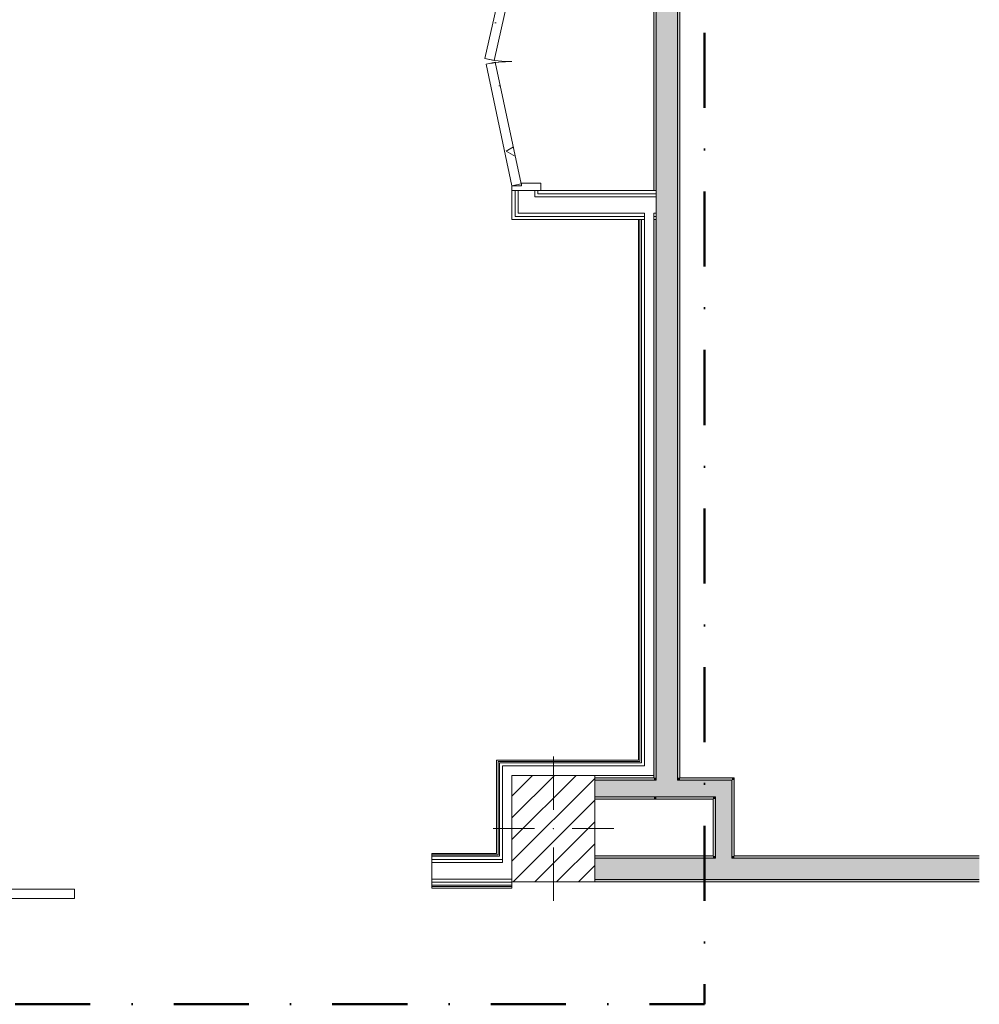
# Model space of a CAD drawing. Header units: millimetres. Extents: x -30280 to 19093, y -17757 to 4746.
# Tile 21 of 33: x 3747 to 7805, y -17757 to -13595. Entities that reach past the tile are written whole.
import ezdxf

# ---------------------------------------------------------------- set-up
doc = ezdxf.new("R2010")
doc.units = ezdxf.units.MM
doc.header["$MEASUREMENT"] = 0
doc.linetypes.add('Punto & Rayas', pattern=[670.277762, 317.5, -176.388889, 0, -176.388874])
doc.linetypes.add('Wipeout_Contour', pattern=[1000, 0, -1000])
for name, color, linetype, lineweight, true_color in [('01_2D_Ambit_Pluma_Nº__242', 7, 'Continuous', 50, 0xfb0013), ('12_FAÇ_Façana_Pluma_Nº__102', 7, 'Continuous', 5, 0xcccccc), ('12_FAÇ_Façana_Pluma_Nº__176', 7, 'Continuous', 15, 0x93a0c6), ('Nuevo_08_E_Envans secs_Pluma_Nº__78', 7, 'Continuous', 5, 0x00bb5e), ('Nuevo_12_FAÇ_Façana_Pluma_Nº__78', 7, 'Continuous', 5, 0x00bb5e), ('Nuevo_Puertas Archicad_Pluma_Nº__3', 7, 'Continuous', 5, 0xa4a4a4)]:
    doc.layers.add(name, color=color, linetype=linetype, lineweight=lineweight, true_color=true_color)
for name, color, linetype in [('10_ESTR_Pilars', 7, 'Continuous'), ('12_FAÇ_Façana', 7, 'Continuous'), ('Nuevo_08_E_Envans secs', 7, 'Continuous'), ('Nuevo_12_FAÇ_Façana', 7, 'Continuous'), ('Nuevo_Puertas Archicad', 7, 'Continuous')]:
    doc.layers.add(name, color=color, linetype=linetype)
for name, color, linetype, lineweight in [('10_ESTR_Pilars_Pluma_Nº__20', 1, 'Continuous', 5), ('10_ESTR_Pilars_Pluma_Nº__28', 7, 'Continuous', 20), ('10_ESTR_Pilars_Pluma_Nº__42', 8, 'Continuous', 25), ('12_FAÇ_Façana_Pluma_Nº__7', 7, 'Continuous', 5), ('Nuevo_08_E_Envans secs_Pluma_Nº__25', 5, 'Continuous', 5), ('Nuevo_12_FAÇ_Façana_Pluma_Nº__25', 5, 'Continuous', 5), ('Nuevo_Puertas Archicad_Pluma_Nº__1', 7, 'Continuous', 5), ('Nuevo_Puertas Archicad_Pluma_Nº__20', 1, 'Continuous', 5)]:
    doc.layers.add(name, color=color, linetype=linetype, lineweight=lineweight)
pattern_1 = [(0, (0, 0), (0, 779.42), [48.75, -401.25]), (0, (225, 389.7), (0, 779.42), [48.75, -401.25]), (60, (0, 0), (-675, 389.7), [48.75, -401.25]), (60, (450, 0), (-675, 389.7), [48.75, -401.25]), (120, (48.75, 0), (675, 389.7), [48.75, -401.25]), (120, (498.75, 0), (675, 389.7), [48.75, -401.25]), (0, (0, 75), (0, 150), [0, -150, 0, -225]), (45, (75, 75), (-106.066, 106.066), [0, -112.5, 0, -187.5])]

# ---------------------------------------------------------------- blocks, each defined once
blk = doc.blocks.new('Muro_46_1', base_point=(6428.9, -12439))
at = {"layer": '12_FAÇ_Façana_Pluma_Nº__102', "linetype": 'Continuous', "lineweight": 0, "true_color": 0xe5e5e5}
for points in [[(6526.7, -16809), (6528.9, -16807.2), (6528.9, -12439), (6438.9, -12439), (6438.9, -16809)], [(6441.1, -16879), (6526.7, -16809), (6438.9, -16809), (6438.9, -16879)], [(6528.9, -16809), (6526.7, -16809), (6441.1, -16879), (6528.9, -16879)], [(6528.9, -16807.2), (6526.7, -16809), (6528.9, -16809)]]:
    blk.add_hatch(color=254, dxfattribs=at).paths.add_polyline_path(points)
at = {"layer": '12_FAÇ_Façana_Pluma_Nº__176', "linetype": 'Continuous', "lineweight": 0, "true_color": 0x495063}
for points in [[(6438.9, -14317), (6438.9, -12439), (6428.9, -12439), (6428.9, -14317)], [(6538.9, -16799), (6538.9, -12439), (6528.9, -12439), (6528.9, -16799)], [(6438.9, -16799), (6438.9, -14439), (6428.9, -14439), (6428.9, -16799)], [(6438.9, -16809), (6438.9, -16799), (6428.9, -16799), (6428.9, -16809)], [(6538.9, -16799), (6528.9, -16807.2), (6528.9, -16809), (6538.9, -16809)], [(6528.9, -16807.2), (6538.9, -16799), (6528.9, -16799)], [(6428.9, -16879), (6428.9, -16889), (6438.9, -16880.8), (6438.9, -16879)], [(6428.9, -16889), (6438.9, -16889), (6438.9, -16880.8)]]:
    blk.add_hatch(color=251, dxfattribs=at).paths.add_polyline_path(points)
at = {"layer": '12_FAÇ_Façana_Pluma_Nº__7', "color": 7, "linetype": 'Continuous', "lineweight": 5}
for p, q in [((6438.9, -12439), (6438.9, -14317)), ((6528.9, -16807.2), (6528.9, -12439)), ((6438.9, -14330), (6438.9, -14317)), ((6438.9, -14343), (6438.9, -14330)), ((6438.9, -14413), (6438.9, -14343)), ((6438.9, -14426), (6438.9, -14413)), ((6438.9, -14439), (6438.9, -14426)), ((6438.9, -14439), (6438.9, -16809)), ((6438.9, -16809), (6428.9, -16809)), ((6528.9, -16809), (6528.9, -16807.2)), ((6528.9, -16809), (6538.9, -16809)), ((6428.9, -16879), (6438.9, -16879)), ((6438.9, -16879), (6441.1, -16879)), ((6441.1, -16879), (6528.9, -16879))]:
    blk.add_line(p, q, dxfattribs=at)
at = {"layer": '12_FAÇ_Façana_Pluma_Nº__7', "color": 7, "linetype": 'Continuous', "lineweight": 5, "flags": 128}
for points in [[(6428.9, -12439), (6428.9, -14317)], [(6538.9, -16799), (6538.9, -12439)], [(6428.9, -14439), (6428.9, -16799)], [(6428.9, -16889), (6438.9, -16889)]]:
    blk.add_lwpolyline(points, dxfattribs=at)
at = {"layer": 'Nuevo_12_FAÇ_Façana_Pluma_Nº__78', "color": 112, "linetype": 'Continuous', "lineweight": 5, "true_color": 0x00bb5e}
for p, q in [((6438.9, -14317), (6428.9, -14317)), ((6428.9, -14439), (6438.9, -14439))]:
    blk.add_line(p, q, dxfattribs=at)
blk = doc.blocks.new('Muro_47_1', base_point=(6428.9, -16889))
at = {"layer": '12_FAÇ_Façana_Pluma_Nº__102', "linetype": 'Continuous', "lineweight": 0, "true_color": 0xe5e5e5}
for points in [[(6528.9, -16809), (6528.9, -16879), (6688.9, -16879), (6688.9, -16809)], [(6688.9, -16879), (6758.9, -16879), (6758.9, -16809)], [(6688.9, -16809), (6688.9, -16879), (6758.9, -16809)]]:
    blk.add_hatch(color=254, dxfattribs=at).paths.add_polyline_path(points)
at = {"layer": '12_FAÇ_Façana_Pluma_Nº__176', "linetype": 'Continuous', "lineweight": 0, "true_color": 0x495063}
for points in [[(6758.9, -16799), (6538.9, -16799), (6538.9, -16809), (6758.9, -16809)], [(6758.9, -16809), (6768.9, -16809), (6768.9, -16799)], [(6758.9, -16799), (6758.9, -16809), (6768.9, -16799)], [(6438.9, -16879), (6438.9, -16880.8), (6441.1, -16879)], [(6678.9, -16879), (6441.1, -16879), (6438.9, -16880.8), (6438.9, -16889), (6678.9, -16889)], [(6678.9, -16889), (6688.9, -16889), (6688.9, -16879)], [(6678.9, -16879), (6678.9, -16889), (6688.9, -16879)]]:
    blk.add_hatch(color=251, dxfattribs=at).paths.add_polyline_path(points)
at = {"layer": '12_FAÇ_Façana_Pluma_Nº__7', "color": 7, "linetype": 'Continuous', "lineweight": 5}
for p, q in [((6528.9, -16809), (6538.9, -16809)), ((6688.9, -16809), (6538.9, -16809)), ((6758.9, -16809), (6688.9, -16809)), ((6758.9, -16879), (6758.9, -16809)), ((6438.9, -16879), (6441.1, -16879)), ((6441.1, -16879), (6528.9, -16879)), ((6528.9, -16879), (6688.9, -16879)), ((6688.9, -16889), (6688.9, -16879))]:
    blk.add_line(p, q, dxfattribs=at)
at = {"layer": '12_FAÇ_Façana_Pluma_Nº__7', "color": 7, "linetype": 'Continuous', "lineweight": 5, "flags": 128}
for points in [[(6768.9, -16799), (6538.9, -16799)], [(6768.9, -16799), (6768.9, -16809)], [(6438.9, -16889), (6678.9, -16889)]]:
    blk.add_lwpolyline(points, dxfattribs=at)
blk = doc.blocks.new('Muro_48_1', base_point=(6678.9, -16889))
at = {"layer": '12_FAÇ_Façana_Pluma_Nº__102', "linetype": 'Continuous', "lineweight": 0, "true_color": 0xe5e5e5}
for points in [[(6688.9, -16879), (6688.9, -17129), (6758.9, -17129), (6758.9, -16879)], [(6758.9, -17129), (6688.9, -17129), (6688.9, -17139), (6758.9, -17139)]]:
    blk.add_hatch(color=254, dxfattribs=at).paths.add_polyline_path(points)
at = {"layer": '12_FAÇ_Façana_Pluma_Nº__176', "linetype": 'Continuous', "lineweight": 0, "true_color": 0x495063}
for points in [[(6758.9, -16809), (6758.9, -17129), (6768.9, -17129), (6768.9, -16809)], [(6678.9, -16889), (6678.9, -17129), (6688.9, -17129), (6688.9, -16889)]]:
    blk.add_hatch(color=251, dxfattribs=at).paths.add_polyline_path(points)
at = {"layer": '12_FAÇ_Façana_Pluma_Nº__7', "color": 7, "linetype": 'Continuous', "lineweight": 5}
for p, q in [((6758.9, -16879), (6758.9, -16809)), ((6688.9, -16889), (6688.9, -16879)), ((6688.9, -16889), (6688.9, -17129)), ((6758.9, -17129), (6758.9, -16879)), ((6688.9, -17129), (6688.9, -17139)), ((6758.9, -17139), (6758.9, -17129))]:
    blk.add_line(p, q, dxfattribs=at)
at = {"layer": '12_FAÇ_Façana_Pluma_Nº__7', "color": 7, "linetype": 'Continuous', "lineweight": 5, "flags": 128}
for points in [[(6768.9, -17129), (6768.9, -16809)], [(6678.9, -16889), (6678.9, -17129)]]:
    blk.add_lwpolyline(points, dxfattribs=at)
blk = doc.blocks.new('Muro_49_1', base_point=(6428.9, -16889))
at = {"layer": '12_FAÇ_Façana_Pluma_Nº__102', "linetype": 'Continuous', "lineweight": 0, "true_color": 0xe5e5e5}
for points in [[(6428.9, -16809), (6178.9, -16809), (6178.9, -16879), (6428.9, -16879)], [(6438.9, -16879), (6438.9, -16809), (6428.9, -16809), (6428.9, -16879)]]:
    blk.add_hatch(color=254, dxfattribs=at).paths.add_polyline_path(points)
at = {"layer": '12_FAÇ_Façana_Pluma_Nº__176', "linetype": 'Continuous', "lineweight": 0, "true_color": 0x495063}
for points in [[(6428.9, -16799), (6178.9, -16799), (6178.9, -16809), (6428.9, -16809)], [(6178.9, -16889), (6428.9, -16889), (6428.9, -16879), (6178.9, -16879)]]:
    blk.add_hatch(color=251, dxfattribs=at).paths.add_polyline_path(points)
at = {"layer": '12_FAÇ_Façana_Pluma_Nº__7', "color": 7, "linetype": 'Continuous', "lineweight": 5}
for p, q in [((6428.9, -16809), (6178.9, -16809)), ((6438.9, -16809), (6428.9, -16809)), ((6178.9, -16879), (6428.9, -16879)), ((6428.9, -16879), (6438.9, -16879))]:
    blk.add_line(p, q, dxfattribs=at)
at = {"layer": '12_FAÇ_Façana_Pluma_Nº__7', "color": 7, "linetype": 'Continuous', "lineweight": 5, "flags": 128}
for points in [[(6428.9, -16799), (6178.9, -16799)], [(6178.9, -16889), (6428.9, -16889)]]:
    blk.add_lwpolyline(points, dxfattribs=at)
blk = doc.blocks.new('Muro_59_1', base_point=(5828.9, -17239))
at = {"layer": '12_FAÇ_Façana_Pluma_Nº__102', "linetype": 'Continuous', "lineweight": 0, "true_color": 0xe5e5e5}
for points in [[(6688.9, -17139), (6178.9, -17139), (6178.9, -17229), (6688.9, -17229)], [(6758.9, -17139), (6688.9, -17139), (6688.9, -17229), (6758.9, -17229)], [(6758.9, -17229), (7804.9, -17229), (7804.9, -17139), (6758.9, -17139)]]:
    blk.add_hatch(color=254, dxfattribs=at).paths.add_polyline_path(points)
at = {"layer": '12_FAÇ_Façana_Pluma_Nº__176', "linetype": 'Continuous', "lineweight": 0, "true_color": 0x495063}
for points in [[(6678.9, -17129), (6178.9, -17129), (6178.9, -17139), (6678.9, -17139)], [(6688.9, -17129), (6678.9, -17129), (6678.9, -17139), (6688.9, -17139)], [(6768.9, -17129), (6758.9, -17129), (6758.9, -17139), (6768.9, -17139)], [(6768.9, -17129), (6768.9, -17139), (7804.9, -17139), (7804.9, -17129)], [(6178.9, -17229), (6178.9, -17239), (7804.9, -17239), (7804.9, -17229)]]:
    blk.add_hatch(color=251, dxfattribs=at).paths.add_polyline_path(points)
at = {"layer": '12_FAÇ_Façana_Pluma_Nº__7', "color": 7, "linetype": 'Continuous', "lineweight": 5}
for p, q in [((6688.9, -17139), (6178.9, -17139)), ((6688.9, -17129), (6688.9, -17139)), ((6758.9, -17139), (6758.9, -17129)), ((7804.9, -17139), (6758.9, -17139)), ((6178.9, -17229), (6688.9, -17229)), ((6688.9, -17229), (6758.9, -17229)), ((6758.9, -17229), (7804.9, -17229))]:
    blk.add_line(p, q, dxfattribs=at)
at = {"layer": '12_FAÇ_Façana_Pluma_Nº__7', "color": 7, "linetype": 'Continuous', "lineweight": 5, "flags": 128}
for points in [[(6678.9, -17129), (6178.9, -17129)], [(7804.9, -17129), (6768.9, -17129)], [(6178.9, -17239), (7804.9, -17239)]]:
    blk.add_lwpolyline(points, dxfattribs=at)
blk = doc.blocks.new('Puerta Corredera Exterior 27_2')
at = {"layer": 'Nuevo_Puertas Archicad', "linetype": 'Continuous', "lineweight": 0, "true_color": 0xffffff}
h = blk.add_hatch(dxfattribs=at)
h.set_pattern_fill('Hormigón_en_Masa_0001', style=0, pattern_type=2)
h.set_pattern_definition(pattern_1)
h.paths.add_polyline_path([(460.2, 45), (460.2, 5), (2560.2, 5), (2560.2, 45)])
at = {"layer": 'Nuevo_Puertas Archicad_Pluma_Nº__1', "color": 7, "linetype": 'Continuous', "lineweight": 5}
for p, q in [((460.2, 45), (2560.2, 45)), ((460.2, 5), (460.2, 45)), ((2560.2, 45), (2560.2, 5)), ((-1050, 0), (-1050, -6)), ((2560.2, 5), (460.2, 5)), ((1050, 0), (1050, -6)), ((-1050, -6), (-1050, -12)), ((-1050, -12), (-1050, -25)), ((-1050, -25), (-1050, -38)), ((-1050, -38), (-1050, -108)), ((1050, -6), (1050, -12)), ((1050, -12), (1050, -25)), ((1050, -25), (1050, -38)), ((1050, -38), (1050, -108)), ((-1050, -108), (-1050, -121)), ((-1050, -121), (-1050, -134)), ((1050, -108), (1050, -121)), ((1050, -121), (1050, -134)), ((-1050, -134), (-1050, -140)), ((-1050, -140), (-1050, -146)), ((1050, -134), (1050, -140)), ((1050, -140), (1050, -146))]:
    blk.add_line(p, q, dxfattribs=at)
at = {"layer": 'Nuevo_Puertas Archicad_Pluma_Nº__3', "color": 253, "linetype": 'Continuous', "lineweight": 5, "true_color": 0xa4a4a4}
for p, q in [((1710.2, 145), (1660.2, 195)), ((1510.2, 145), (1710.2, 145)), ((1710.2, 145), (1660.2, 95))]:
    blk.add_line(p, q, dxfattribs=at)
blk = doc.blocks.new('Muro_60_1', base_point=(5828.9, -17265))
at = {"layer": 'Nuevo_12_FAÇ_Façana_Pluma_Nº__25', "color": 5, "linetype": 'Continuous', "lineweight": 5}
for p, q in [((1063.9, -17119), (1063.9, -17125)), ((1063.9, -17125), (1063.9, -17131)), ((1063.9, -17131), (1063.9, -17144)), ((1063.9, -17144), (1063.9, -17157)), ((1103.9, -17144), (1103.9, -17131)), ((1103.9, -17157), (1103.9, -17144)), ((1116.9, -17131), (1116.9, -17125)), ((1122.9, -17125), (1122.9, -17119)), ((5769.9, -17119), (5769.9, -17125)), ((5775.9, -17125), (5775.9, -17131)), ((5788.9, -17131), (5788.9, -17144)), ((5788.9, -17144), (5788.9, -17157))]:
    blk.add_line(p, q, dxfattribs=at)
at = {"layer": 'Nuevo_12_FAÇ_Façana_Pluma_Nº__78', "color": 112, "linetype": 'Continuous', "lineweight": 5, "true_color": 0x00bb5e}
for p, q in [((1063.9, -17125), (778.9, -17125)), ((1063.9, -17131), (778.9, -17131)), ((1063.9, -17144), (778.9, -17144)), ((2647.9, -17144), (1103.9, -17144)), ((2634.9, -17131), (1116.9, -17131)), ((2628.9, -17125), (1122.9, -17125)), ((2628.9, -17119), (2628.9, -17125)), ((2634.9, -17125), (2634.9, -17131)), ((2647.9, -17131), (2647.9, -17144)), ((2660.9, -17144), (2660.9, -17157)), ((2730.9, -17157), (2730.9, -17144)), ((2743.9, -17144), (2743.9, -17131)), ((3389.8, -17144), (2743.9, -17144)), ((2756.9, -17131), (2756.9, -17125)), ((3389.8, -17131), (2756.9, -17131)), ((2762.9, -17125), (2762.9, -17119)), ((3389.8, -17125), (2762.9, -17125)), ((3389.8, -17125), (3389.8, -17119)), ((3389.8, -17131), (3389.8, -17125)), ((3389.8, -17144), (3389.8, -17131)), ((3389.8, -17157), (3389.8, -17144)), ((5489.8, -17125), (5489.8, -17119)), ((5769.9, -17125), (5489.8, -17125)), ((5489.8, -17131), (5489.8, -17125)), ((5775.9, -17131), (5489.8, -17131)), ((5489.8, -17144), (5489.8, -17131)), ((5788.9, -17144), (5489.8, -17144)), ((5489.8, -17157), (5489.8, -17144)), ((1063.9, -17157), (778.9, -17157)), ((2660.9, -17157), (1103.9, -17157)), ((3389.8, -17157), (2730.9, -17157)), ((3389.8, -17227), (3389.8, -17157)), ((5788.9, -17157), (5489.8, -17157)), ((5489.8, -17227), (5489.8, -17157)), ((3389.8, -17227), (778.9, -17227)), ((3389.8, -17240), (3389.8, -17227)), ((5828.9, -17227), (5489.8, -17227)), ((5489.8, -17240), (5489.8, -17227)), ((3389.8, -17240), (778.9, -17240)), ((3389.8, -17253), (778.9, -17253)), ((3389.8, -17259), (778.9, -17259)), ((3389.8, -17253), (3389.8, -17240)), ((3389.8, -17259), (3389.8, -17253)), ((3389.8, -17265), (3389.8, -17259)), ((5828.9, -17240), (5489.8, -17240)), ((5489.8, -17253), (5489.8, -17240)), ((5828.9, -17253), (5489.8, -17253)), ((5489.8, -17259), (5489.8, -17253)), ((5828.9, -17259), (5489.8, -17259)), ((5489.8, -17265), (5489.8, -17259))]:
    blk.add_line(p, q, dxfattribs=at)
at = {"layer": 'Nuevo_12_FAÇ_Façana_Pluma_Nº__78', "color": 112, "linetype": 'Continuous', "lineweight": 5, "true_color": 0x00bb5e, "flags": 128}
for points in [[(1063.9, -17119), (778.9, -17119)], [(2622.9, -17119), (1128.9, -17119)], [(3389.8, -17119), (2768.9, -17119)], [(5763.9, -17119), (5489.8, -17119)], [(778.9, -17239), (778.9, -17240)], [(778.9, -17240), (778.9, -17253)], [(778.9, -17253), (778.9, -17259)], [(778.9, -17259), (778.9, -17265)], [(778.9, -17265), (3389.8, -17265)], [(5489.8, -17265), (5828.9, -17265)], [(5828.9, -17239), (5828.9, -17240)], [(5828.9, -17240), (5828.9, -17253)], [(5828.9, -17253), (5828.9, -17259)], [(5828.9, -17259), (5828.9, -17265)]]:
    blk.add_lwpolyline(points, dxfattribs=at)
at = {"layer": 'Nuevo_Puertas Archicad', "color": 253, "linetype": 'Continuous', "lineweight": 5, "true_color": 0xa4a4a6, "zscale": 1000, "rotation": 180}
blk.add_blockref('Puerta Corredera Exterior 27_2', (4439.8, -17265), dxfattribs=at)
blk = doc.blocks.new('Muro_99_1', base_point=(6363.9, -14317))
at = {"layer": 'Nuevo_08_E_Envans secs_Pluma_Nº__25', "color": 5, "linetype": 'Continuous', "lineweight": 5}
for p, q in [((6369.9, -14439), (6369.9, -16730)), ((6375.9, -14439), (6375.9, -16736)), ((6388.9, -14413), (6388.9, -14426)), ((6388.9, -14426), (6388.9, -14439)), ((6388.9, -14439), (6388.9, -16749)), ((6428.9, -14426), (6428.9, -14413)), ((6428.9, -14439), (6428.9, -14426)), ((6363.9, -16730), (6369.9, -16730)), ((6369.9, -16736), (6375.9, -16736)), ((6375.9, -16749), (6388.9, -16749))]:
    blk.add_line(p, q, dxfattribs=at)
at = {"layer": 'Nuevo_08_E_Envans secs_Pluma_Nº__25', "color": 5, "linetype": 'Continuous', "lineweight": 5, "flags": 128}
for points in [[(6363.9, -14439), (6363.9, -16724)], [(6363.9, -14439), (6369.9, -14439)], [(6369.9, -14439), (6375.9, -14439)], [(6375.9, -14439), (6388.9, -14439)], [(6428.9, -16789), (6428.9, -14439)], [(6428.9, -16789), (6388.9, -16789)]]:
    blk.add_lwpolyline(points, dxfattribs=at)
blk = doc.blocks.new('Muro_100_1', base_point=(6363.9, -16724))
at = {"layer": 'Nuevo_08_E_Envans secs_Pluma_Nº__25', "color": 5, "linetype": 'Continuous', "lineweight": 5}
for p, q in [((5769.9, -16730), (5769.9, -16736)), ((5775.9, -16730), (5769.9, -16730)), ((6363.9, -16730), (5775.9, -16730)), ((6363.9, -16730), (6369.9, -16730)), ((5775.9, -16736), (5775.9, -16749)), ((5788.9, -16736), (5775.9, -16736)), ((6369.9, -16736), (5788.9, -16736)), ((5788.9, -16749), (5788.9, -16789)), ((5828.9, -16749), (5788.9, -16749)), ((6375.9, -16749), (5828.9, -16749)), ((6369.9, -16736), (6375.9, -16736)), ((6375.9, -16749), (6388.9, -16749))]:
    blk.add_line(p, q, dxfattribs=at)
at = {"layer": 'Nuevo_08_E_Envans secs_Pluma_Nº__25', "color": 5, "linetype": 'Continuous', "lineweight": 5, "flags": 128}
for points in [[(5763.9, -16724), (5763.9, -16730)], [(6363.9, -16724), (5763.9, -16724)], [(6178.9, -16789), (6388.9, -16789)]]:
    blk.add_lwpolyline(points, dxfattribs=at)
blk = doc.blocks.new('Muro_101_1', base_point=(5763.9, -16724))
at = {"layer": 'Nuevo_08_E_Envans secs_Pluma_Nº__25', "color": 5, "linetype": 'Continuous', "lineweight": 5}
for p, q in [((5769.9, -16730), (5769.9, -16736)), ((5769.9, -16736), (5769.9, -17119)), ((5775.9, -16736), (5775.9, -16749)), ((5775.9, -16749), (5775.9, -17119)), ((5788.9, -16749), (5788.9, -16789)), ((5788.9, -16789), (5788.9, -17119))]:
    blk.add_line(p, q, dxfattribs=at)
at = {"layer": 'Nuevo_08_E_Envans secs_Pluma_Nº__25', "color": 5, "linetype": 'Continuous', "lineweight": 5, "flags": 128}
blk.add_lwpolyline([(5763.9, -16730), (5763.9, -17119)], dxfattribs=at)
at = {"layer": 'Nuevo_12_FAÇ_Façana_Pluma_Nº__25', "color": 5, "linetype": 'Continuous', "lineweight": 5}
for p, q in [((5769.9, -17119), (5769.9, -17125)), ((5775.9, -17119), (5775.9, -17125)), ((5775.9, -17125), (5775.9, -17131)), ((5788.9, -17119), (5788.9, -17125)), ((5788.9, -17125), (5788.9, -17131)), ((5788.9, -17131), (5788.9, -17144)), ((5788.9, -17144), (5788.9, -17157))]:
    blk.add_line(p, q, dxfattribs=at)
blk = doc.blocks.new('Puerta Metal 27_2')
at = {"layer": 'Nuevo_Puertas Archicad', "linetype": 'Continuous', "lineweight": 0, "true_color": 0xffffff}
h = blk.add_hatch(dxfattribs=at)
h.set_pattern_fill('Hormigón_en_Masa_0001', style=0, pattern_type=2)
h.set_pattern_definition(pattern_1)
h.paths.add_polyline_path([(-263, 137.1), (-272.8, 98.3), (270.2, -38.8), (280, 0)])
at = {"layer": 'Nuevo_Puertas Archicad_Pluma_Nº__1', "color": 7, "linetype": 'Continuous', "lineweight": 5}
for p, q in [((-280, 0), (-300, 0)), ((-300, 0), (-300, -122)), ((-280, -40), (-280, 0)), ((300, 0), (280, 0)), ((280, 0), (280, -40)), ((300, -122), (300, 0)), ((-300, -96), (-300, -26)), ((-300, -96), (-300, -26)), ((-268, -40), (-280, -40)), ((-268, -122), (-268, -40)), ((280, -40), (268, -40)), ((268, -40), (268, -122)), ((300, -96), (300, -26)), ((300, -96), (300, -26)), ((-300, -122), (-268, -122)), ((268, -122), (300, -122))]:
    blk.add_line(p, q, dxfattribs=at)
at = {"layer": 'Nuevo_Puertas Archicad_Pluma_Nº__20', "color": 1, "linetype": 'Continuous', "lineweight": 5}
for p, q in [((-300, -13), (-300, 0)), ((-300, -13), (-300, 0)), ((300, -13), (300, 0)), ((300, -13), (300, 0)), ((-300, -26), (-300, -13)), ((-300, -26), (-300, -13)), ((300, -26), (300, -13)), ((300, -26), (300, -13)), ((-300, -109), (-300, -96)), ((-300, -109), (-300, -96)), ((-300, -122), (-300, -109)), ((-300, -122), (-300, -109)), ((300, -109), (300, -96)), ((300, -109), (300, -96)), ((300, -122), (300, -109)), ((300, -122), (300, -109))]:
    blk.add_line(p, q, dxfattribs=at)
at = {"layer": 'Nuevo_Puertas Archicad_Pluma_Nº__3', "color": 253, "linetype": 'Continuous', "lineweight": 5, "true_color": 0xa4a4a4}
for p, q in [((-272.8, 98.3), (-263, 137.1)), ((-263, 137.1), (280, 0)), ((270.2, -38.8), (-272.8, 98.3)), ((280, 0), (270.2, -38.8))]:
    blk.add_line(p, q, dxfattribs=at)
blk.add_arc((280, 0), 560, 165.8334, 180, dxfattribs=at)
blk = doc.blocks.new('Puerta Metal Doble 27')
at = {"layer": 'Nuevo_Puertas Archicad', "linetype": 'Continuous', "lineweight": 0, "true_color": 0xffffff}
h = blk.add_hatch(dxfattribs=at)
h.set_pattern_fill('Hormigón_en_Masa_0001', style=0, pattern_type=2)
h.set_pattern_definition(pattern_1)
h.paths.add_polyline_path([(-11.6, 109.7), (-525.5, 0), (-517.1, -39.1), (-3.2, 70.6)])
h = blk.add_hatch(dxfattribs=at)
h.set_pattern_fill('Hormigón_en_Masa_0001', style=0, pattern_type=2)
h.set_pattern_definition(pattern_1)
h.paths.add_polyline_path([(12.7, 114.9), (4, 75.8), (516.8, -39), (525.5, 0)])
at = {"layer": 'Nuevo_Puertas Archicad_Pluma_Nº__1', "color": 7, "linetype": 'Continuous', "lineweight": 5}
for p, q in [((-525.5, 0), (-545.5, 0)), ((-545.5, 0), (-545.5, -122)), ((-525.5, -40), (-525.5, 0)), ((545.5, 0), (525.5, 0)), ((525.5, 0), (525.5, -40)), ((545.5, -122), (545.5, 0)), ((-545.5, -96), (-545.5, -26)), ((-545.5, -96), (-545.5, -26)), ((-513.5, -40), (-525.5, -40)), ((-513.5, -122), (-513.5, -40)), ((525.5, -40), (513.5, -40)), ((513.5, -40), (513.5, -122)), ((545.5, -96), (545.5, -26)), ((545.5, -96), (545.5, -26)), ((-545.5, -122), (-513.5, -122)), ((513.5, -122), (545.5, -122))]:
    blk.add_line(p, q, dxfattribs=at)
at = {"layer": 'Nuevo_Puertas Archicad_Pluma_Nº__20', "color": 1, "linetype": 'Continuous', "lineweight": 5}
for p, q in [((-545.5, -13), (-545.5, 0)), ((-545.5, -13), (-545.5, 0)), ((545.5, -13), (545.5, 0)), ((545.5, -13), (545.5, 0)), ((-545.5, -26), (-545.5, -13)), ((-545.5, -26), (-545.5, -13)), ((545.5, -26), (545.5, -13)), ((545.5, -26), (545.5, -13)), ((-545.5, -109), (-545.5, -96)), ((-545.5, -109), (-545.5, -96)), ((-545.5, -122), (-545.5, -109)), ((-545.5, -122), (-545.5, -109)), ((545.5, -109), (545.5, -96)), ((545.5, -109), (545.5, -96)), ((545.5, -122), (545.5, -109)), ((545.5, -122), (545.5, -109))]:
    blk.add_line(p, q, dxfattribs=at)
at = {"layer": 'Nuevo_Puertas Archicad_Pluma_Nº__3', "color": 253, "linetype": 'Continuous', "lineweight": 5, "true_color": 0xa4a4a4}
for p, q in [((-11.6, 109.7), (-525.5, 0)), ((-3.2, 70.6), (-11.6, 109.7)), ((4, 75.8), (12.7, 114.9)), ((12.7, 114.9), (525.5, 0)), ((-517.1, -39.1), (-3.2, 70.6)), ((516.8, -39), (4, 75.8)), ((-525.5, 0), (-517.1, -39.1)), ((525.5, 0), (516.8, -39))]:
    blk.add_line(p, q, dxfattribs=at)
for centre, start, end in [((-525.5, 0), 0, 12.0484), ((525.5, 0), 167.3731, 180)]:
    blk.add_arc(centre, 525.5, start, end, dxfattribs=at)
blk = doc.blocks.new('Muro_160_1', base_point=(5828.9, -12439))
at = {"layer": 'Nuevo_08_E_Envans secs_Pluma_Nº__78', "color": 112, "linetype": 'Continuous', "lineweight": 5, "true_color": 0x00bb5e}
for p, q in [((5841.9, -12452), (5841.9, -12465)), ((5841.9, -12465), (5841.9, -12561)), ((5854.9, -12465), (5854.9, -12535)), ((5841.9, -12561), (5828.9, -12561)), ((5854.9, -12561), (5841.9, -12561)), ((5854.9, -12535), (5854.9, -12561)), ((5924.9, -12561), (5854.9, -12561)), ((5924.9, -12535), (5924.9, -12548)), ((5924.9, -12548), (5924.9, -12561)), ((5937.9, -12561), (5924.9, -12561)), ((5937.9, -12548), (5937.9, -12561)), ((5950.9, -12561), (5937.9, -12561)), ((5841.9, -13161), (5828.9, -13161)), ((5841.9, -13161), (5841.9, -13226)), ((5854.9, -13161), (5841.9, -13161)), ((5854.9, -13161), (5854.9, -13226)), ((5924.9, -13161), (5854.9, -13161)), ((5924.9, -13161), (5924.9, -13226)), ((5937.9, -13161), (5924.9, -13161)), ((5937.9, -13161), (5937.9, -13226)), ((5950.9, -13161), (5937.9, -13161)), ((5841.9, -13226), (5828.9, -13226)), ((5854.9, -13226), (5841.9, -13226)), ((5924.9, -13226), (5854.9, -13226)), ((5937.9, -13226), (5924.9, -13226)), ((5950.9, -13226), (5937.9, -13226)), ((5841.9, -14317), (5828.9, -14317)), ((5841.9, -14317), (5841.9, -14413)), ((5854.9, -14317), (5841.9, -14317)), ((5854.9, -14317), (5854.9, -14343)), ((5924.9, -14317), (5854.9, -14317)), ((5924.9, -14317), (5924.9, -14330)), ((5937.9, -14317), (5924.9, -14317)), ((5937.9, -14317), (5937.9, -14330)), ((5950.9, -14317), (5937.9, -14317)), ((5854.9, -14343), (5854.9, -14413)), ((5924.9, -14330), (5924.9, -14343)), ((5924.9, -14343), (5937.9, -14343)), ((5841.9, -14413), (5841.9, -14426)), ((5854.9, -14413), (5924.9, -14413))]:
    blk.add_line(p, q, dxfattribs=at)
at = {"layer": 'Nuevo_08_E_Envans secs_Pluma_Nº__78', "color": 112, "linetype": 'Continuous', "lineweight": 5, "true_color": 0x00bb5e, "flags": 128}
for points in [[(5828.9, -12452), (5828.9, -12561)], [(5828.9, -13161), (5828.9, -13226)], [(5950.9, -13226), (5950.9, -13161)], [(5828.9, -14317), (5828.9, -14439)], [(5828.9, -14439), (5841.9, -14439)]]:
    blk.add_lwpolyline(points, dxfattribs=at)
at = {"layer": 'Nuevo_Puertas Archicad', "color": 253, "linetype": 'Continuous', "lineweight": 5, "true_color": 0xa4a4a6, "zscale": 1000, "rotation": 90}
for name, p in [('Puerta Metal 27_2', (5828.9, -12861)), ('Puerta Metal Doble 27', (5828.9, -13771.5))]:
    blk.add_blockref(name, p, dxfattribs=at)
blk = doc.blocks.new('Muro_161_1', base_point=(6428.9, -14317))
at = {"layer": '12_FAÇ_Façana_Pluma_Nº__7', "color": 7, "linetype": 'Continuous', "lineweight": 5}
for p, q in [((6438.9, -14330), (6438.9, -14317)), ((6438.9, -14343), (6438.9, -14330)), ((6438.9, -14413), (6438.9, -14343)), ((6438.9, -14426), (6438.9, -14413)), ((6438.9, -14439), (6438.9, -14426))]:
    blk.add_line(p, q, dxfattribs=at)
at = {"layer": 'Nuevo_08_E_Envans secs_Pluma_Nº__25', "color": 5, "linetype": 'Continuous', "lineweight": 5}
for p, q in [((6388.9, -14413), (6388.9, -14426)), ((6388.9, -14426), (6388.9, -14439)), ((6428.9, -14426), (6428.9, -14413)), ((6428.9, -14439), (6428.9, -14426))]:
    blk.add_line(p, q, dxfattribs=at)
at = {"layer": 'Nuevo_08_E_Envans secs_Pluma_Nº__78', "color": 112, "linetype": 'Continuous', "lineweight": 5, "true_color": 0x00bb5e}
for p, q in [((5924.9, -14343), (5937.9, -14343)), ((6428.9, -14330), (5937.9, -14330)), ((6388.9, -14343), (5937.9, -14343)), ((6428.9, -14343), (6388.9, -14343)), ((6388.9, -14426), (5841.9, -14426)), ((5854.9, -14413), (5924.9, -14413)), ((6388.9, -14413), (5924.9, -14413))]:
    blk.add_line(p, q, dxfattribs=at)
at = {"layer": 'Nuevo_08_E_Envans secs_Pluma_Nº__78', "color": 112, "linetype": 'Continuous', "lineweight": 5, "true_color": 0x00bb5e, "flags": 128}
for points in [[(6428.9, -14317), (5950.9, -14317)], [(5841.9, -14439), (6388.9, -14439)]]:
    blk.add_lwpolyline(points, dxfattribs=at)
at = {"layer": 'Nuevo_12_FAÇ_Façana_Pluma_Nº__78', "color": 112, "linetype": 'Continuous', "lineweight": 5, "true_color": 0x00bb5e}
for p, q in [((6438.9, -14317), (6428.9, -14317)), ((6438.9, -14330), (6428.9, -14330)), ((6438.9, -14343), (6428.9, -14343)), ((6428.9, -14413), (6438.9, -14413)), ((6428.9, -14426), (6438.9, -14426)), ((6428.9, -14439), (6438.9, -14439))]:
    blk.add_line(p, q, dxfattribs=at)
blk = doc.blocks.new('Pilar_27_1', base_point=(6003.9, -17014))
at = {"color": 254, "linetype": 'Wipeout_Contour', "lineweight": 0, "ltscale": 72172.575785}
blk.add_wipeout([(5828.9, -17239), (6178.9, -17239), (6178.9, -16789), (5828.9, -16789)], dxfattribs=at).dxf.layer = '10_ESTR_Pilars'
at = {"layer": '10_ESTR_Pilars_Pluma_Nº__42', "linetype": 'Continuous', "lineweight": 25}
h = blk.add_hatch(dxfattribs=at)
h.set_pattern_fill('00_GCT_trama_45º_e1_400__05', color=8, style=0, pattern_type=2)
h.set_pattern_definition([(45, (0, 0), (-45.96194, 45.96194), [])])
h.paths.add_polyline_path([(5828.9, -17239), (6178.9, -17239), (6178.9, -16789), (5828.9, -16789)])
at = {"layer": '10_ESTR_Pilars_Pluma_Nº__20', "color": 1, "linetype": 'Continuous', "lineweight": 5}
for p, q in [((6003.9, -16934), (6003.9, -16709)), ((5923.9, -17014), (5748.9, -17014)), ((6083.9, -17014), (6258.9, -17014)), ((6003.9, -17094), (6003.9, -17319))]:
    blk.add_line(p, q, dxfattribs=at)
blk.add_point((6003.9, -17014), dxfattribs=at)
at = {"layer": '10_ESTR_Pilars_Pluma_Nº__28', "color": 7, "linetype": 'Continuous', "lineweight": 20, "flags": 128}
blk.add_lwpolyline([(5828.9, -17239), (6178.9, -17239), (6178.9, -16789), (5828.9, -16789)], close=True, dxfattribs=at)

msp = doc.modelspace()

# ---------------------------------------------------------------- linework, layer by layer
at = {"layer": '01_2D_Ambit_Pluma_Nº__242', "color": 1, "linetype": 'Punto & Rayas', "lineweight": 50, "true_color": 0xfb0013, "flags": 128}
msp.add_lwpolyline([(-28416.6, -2249.6), (-28416.6, 4745.9), (7590.1, 4745.9), (7590.1, -1864.5), (6642.9, -1864.5), (6642.9, -11392.7), (6642.9, -17756.6), (-18985.9, -17756.6), (-18985.9, -11834.9), (-2447.9, -11834.9), (-2447.9, -2249.6)], close=True, dxfattribs=at)

# ---------------------------------------------------------------- block references
at = {"layer": '12_FAÇ_Façana', "color": 7, "lineweight": 20}
for name, p in [('Muro_46_1', (6428.9, -12439)), ('Muro_49_1', (6428.9, -16889)), ('Muro_47_1', (6428.9, -16889)), ('Muro_48_1', (6678.9, -16889)), ('Muro_59_1', (5828.9, -17239))]:
    msp.add_blockref(name, p, dxfattribs=at)
at = {"layer": 'Nuevo_08_E_Envans secs', "color": 112, "lineweight": 5, "true_color": 0x00bb5e}
for name, p in [('Muro_160_1', (5828.9, -12439)), ('Muro_161_1', (6428.9, -14317))]:
    msp.add_blockref(name, p, dxfattribs=at)
at = {"layer": 'Nuevo_08_E_Envans secs', "color": 5, "lineweight": 5}
for name, p in [('Muro_99_1', (6363.9, -14317)), ('Muro_100_1', (6363.9, -16724)), ('Muro_101_1', (5763.9, -16724))]:
    msp.add_blockref(name, p, dxfattribs=at)
at = {"layer": 'Nuevo_12_FAÇ_Façana', "color": 112, "lineweight": 5, "true_color": 0x00bb5e}
msp.add_blockref('Muro_60_1', (5828.9, -17265), dxfattribs=at)

# ---------------------------------------------------------------- next in the draw order: block references
at = {"layer": '10_ESTR_Pilars', "color": 7, "lineweight": 20}
msp.add_blockref('Pilar_27_1', (6003.9, -17014), dxfattribs=at)

doc.saveas('drawing.dxf')
